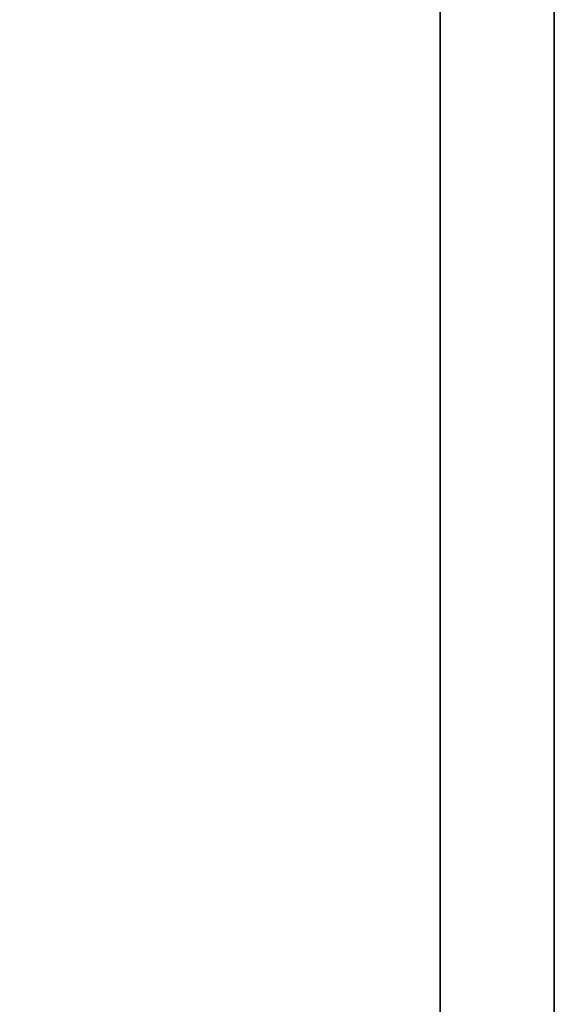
# Model space of a CAD drawing. Header units: millimetres. Extents: x 21 to 540, y 34 to 480.
# Tile 41 of 52: x 83.058 to 83.215, y 60.468 to 60.757. Entities that reach past the tile are written whole.
import ezdxf

# ---------------------------------------------------------------- set-up
doc = ezdxf.new("R2010")
doc.units = ezdxf.units.MM
doc.layers.add('DIM', color=4, linetype='CONTINUOUS')
doc.layers.add('layer 1', color=7, linetype='CONTINUOUS')

# ---------------------------------------------------------------- blocks, each defined once
blk = doc.blocks.new('TBI MOTION logo(完整正式版)')
at = {"layer": 'layer 1', "color": 22, "lineweight": 35}
blk.add_open_spline([(75.90875, -9.47875), (75.90875, -9.47875), (75.90875, -12.28625), (75.90875, -12.28625), (75.90875, -12.28625), (75.90875, -12.28625), (75.90875, -12.47875), (75.90875, -12.47875), (75.90875, -12.47875), (75.90875, -12.47875), (75.71625, -12.47875), (75.71625, -12.47875), (75.71625, -12.47875), (75.71625, -12.47875), (-88.32875, -12.47875), (-88.32875, -12.47875), (-88.32875, -12.47875), (-88.32875, -12.47875), (-88.32875, -13.29375), (-88.32875, -13.29375), (-88.32875, -13.29375), (-88.32875, -13.29375), (82.89125, -13.29375), (82.89125, -13.29375), (82.89125, -13.29375), (82.89125, -13.29375), (75.90875, -9.47875), (75.90875, -9.47875)], degree=3, knots=[0, 0, 0, 0, 0.1428571, 0.1428571, 0.1428571, 0.1428572, 0.2857143, 0.2857143, 0.2857143, 0.2857143, 0.4285714, 0.4285714, 0.4285714, 0.4285714, 0.5714286, 0.5714286, 0.5714286, 0.5714286, 0.7142857, 0.7142857, 0.7142857, 0.7142857, 0.8571429, 0.8571429, 0.8571429, 0.8571429, 1, 1, 1, 1], dxfattribs=at)

msp = doc.modelspace()

# ---------------------------------------------------------------- block references
at = {"layer": 'DIM', "color": 7, "xscale": 0.0410477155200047, "yscale": 0.0410477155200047, "zscale": 0.0410477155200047, "rotation": 90}
msp.add_blockref('TBI MOTION logo(完整正式版)', (82.66939, 59.65293), dxfattribs=at)

doc.saveas('drawing.dxf')
